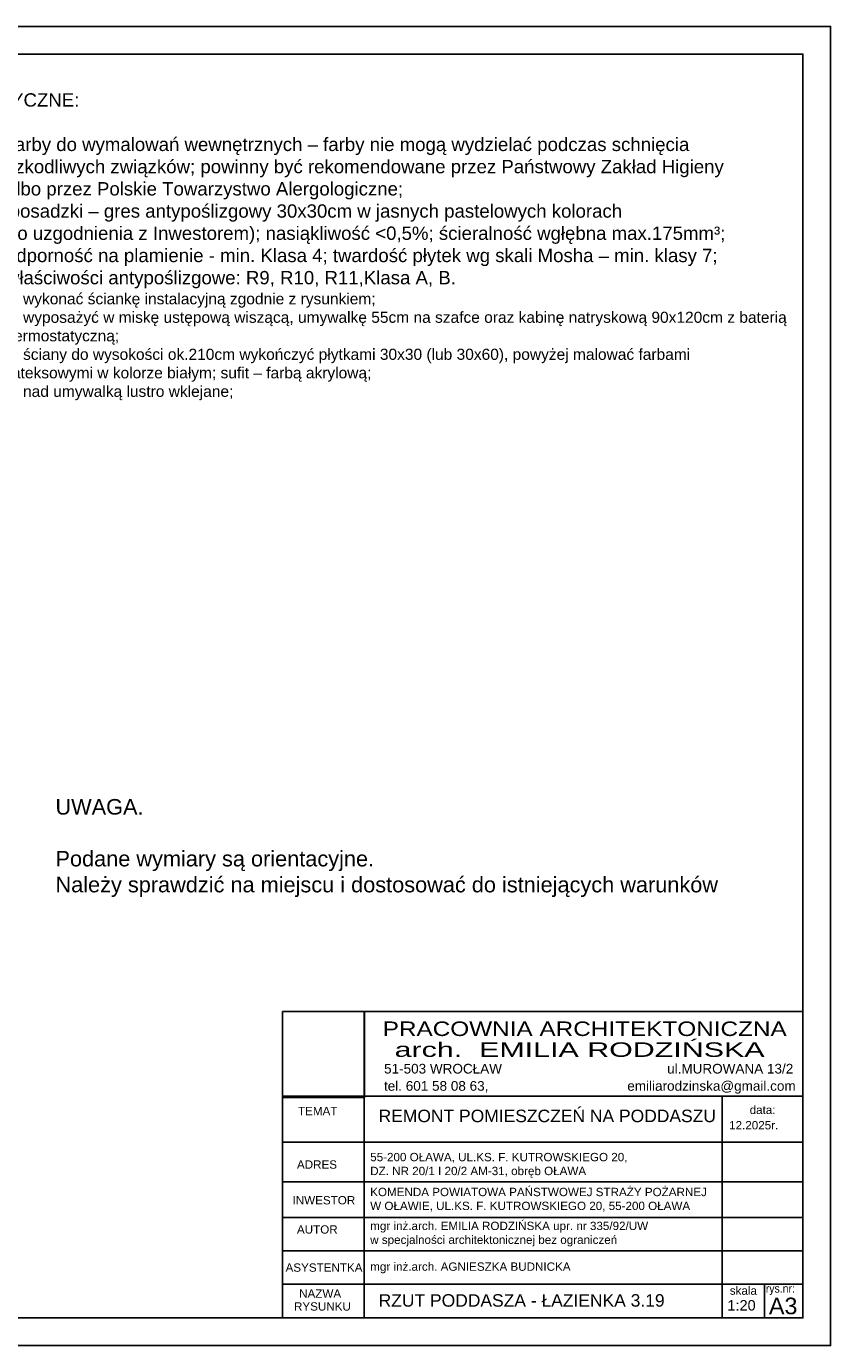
# Model space of a CAD drawing. Header units: millimetres. Extents: x 163776 to 165488, y 6605 to 7199.
# Tile 3 of 7: x 164253 to 164616, y 6605 to 7199. Entities that reach past the tile are written whole.
import ezdxf

# ---------------------------------------------------------------- set-up
doc = ezdxf.new("R2010")
doc.units = ezdxf.units.MM
doc.header["$LTSCALE"] = 50
doc.layers.add('A_OPIS', color=7, linetype='Continuous')
doc.styles.add('ARIAL', font='arial.ttf')
picture_1 = doc.add_image_def('image1.jpg', size_in_pixel=(398, 416))

msp = doc.modelspace()

# ---------------------------------------------------------------- linework, layer by layer
at = {"layer": 'A_OPIS'}
for p, q in [((164603.17, 6755.27), (164368.76, 6755.27)), ((164368.76, 6755.27), (164368.76, 6617.3)), ((164405.56, 6755.27), (164405.56, 6617.3)), ((164603.17, 6617.3), (164603.17, 6755.27)), ((164603.17, 6717.15), (164368.76, 6717.15)), ((164566.85, 6717.15), (164566.85, 6617.3)), ((164566.85, 6696.42), (164368.76, 6696.42)), ((164603.17, 6696.42), (164566.85, 6696.42)), ((164603.17, 6678.55), (164368.76, 6678.55)), ((164603.17, 6662.47), (164368.76, 6662.47)), ((164603.17, 6647.47), (164368.76, 6647.47)), ((164603.17, 6647.47), (164368.76, 6647.47)), ((164603.17, 6632.47), (164368.76, 6632.47)), ((164585.88, 6632.47), (164585.88, 6617.3)), ((164603.17, 6617.3), (164368.76, 6617.3)), ((164603.17, 6617.3), (164368.76, 6617.3)), ((164603.17, 6617.3), (164368.76, 6617.3)), ((164603.17, 6617.3), (164368.76, 6617.3))]:
    msp.add_line(p, q, dxfattribs=at)
at = {"layer": 'A_OPIS', "ltscale": 0.5}
msp.add_lwpolyline([(163775.67, 7198.8), (163775.67, 6604.8), (164615.67, 6604.8), (164615.67, 7198.8), (163775.67, 7198.8)], dxfattribs=at)
msp.add_lwpolyline([(163808.17, 7186.3), (163808.17, 6617.3), (164603.17, 6617.3), (164603.17, 7186.3)], close=True, dxfattribs=at)

# ---------------------------------------------------------------- texts
at = {"layer": 'A_OPIS', "style": 'ARIAL'}
for s, height, width, p in [('PRACOWNIA ARCHITEKTONICZNA', 6.534, 1.2, (164413.96, 6744.21)), ('arch.  EMILIA RODZIŃSKA', 6.534, 1.5, (164419.32, 6734.81)), ('data:', 3.75, 1, (164579.21, 6709.09)), ('12.2025r.', 3.75, 1, (164569.96, 6702.16)), ('skala', 3.75, 1, (164570.26, 6627.7)), ('rys.nr:', 3.75, 0.9, (164586.49, 6628.66))]:
    msp.add_text(s, height=height, dxfattribs=dict(at, width=width)).set_placement(p)
for s, height, p in [('51-503 WROCŁAW                                            ul.MUROWANA 13/2', 4.356, (164414.58, 6727.31)), ('tel. 601 58 08 63,                                     emiliarodzinska@gmail.com', 4.356, (164414.53, 6719.56)), ('TEMAT', 3.75, (164375.82, 6708.54)), ('ADRES', 3.75, (164375.34, 6684.47)), ('INWESTOR', 3.75, (164373.36, 6668.39)), ('AUTOR', 3.75, (164375.34, 6655.23)), ('ASYSTENTKA', 3.75, (164370.21, 6638.06)), ('NAZWA ', 3.75, (164376.33, 6626.34)), ('RYSUNKU', 3.75, (164374.02, 6620.56)), (' 1:20', 4.688, (164567.36, 6620.6)), ('A3', 7.5, (164587.9, 6618.92))]:
    msp.add_text(s, height=height, dxfattribs=at).set_placement(p)
at = {"layer": 'A_OPIS', "attachment_point": 1, "style": 'ARIAL'}
for s, insert, char_height, width in [('WYTYCZNE:\\P\\P\\pxi-3,l3,t3;{\\fSymbol|b0|i0|c2|p18;·^I}farby do wymalowań wewnętrznych – farby nie mogą wydzielać podczas schnięcia \\P\\pi0,l0,tz;       szkodliwych związków; powinny być rekomendowane przez Państwowy Zakład Higieny \\P       albo przez Polskie Towarzystwo Alergologiczne; \\P\\pi-3,l3,t3;{\\fSymbol|b0|i0|c2|p18;·^I}posadzki – gres antypoślizgowy 30x30cm w jasnych pastelowych kolorach \\P\\pi0,l0,tz;      (do uzgodnienia z Inwestorem); nasiąkliwość <0,5%; ścieralność wgłębna max.175mm³; \\P       odporność na plamienie - min. Klasa 4; twardość płytek wg skali Mosha – min. klasy 7; \\P       właściwości antypoślizgowe: R9, R10, R11,Klasa A, B. {\\fLiberation Serif|b0|i0|c238|p18;\\P\\pi-1.5,l3,sa0.41667;\\fSymbol|b0|i0|c2|p18;\\H0.83333x;\uf0b7^I\\fArial|b0|i0|c128|p34;wykona\\fArial|b0|i0|c238|p34;ć ś\\fArial|b0|i0|c128|p34;ciank\\fArial|b0|i0|c238|p34;ę \\fArial|b0|i0|c128|p34;instalacyjn\\fArial|b0|i0|c238|p34;ą \\fArial|b0|i0|c128|p34;zgodnie z rysunkiem\\fArial|b0|i0|c238|p34;;\\P\\fSymbol|b0|i0|c2|p18;\uf0b7^I\\fArial|b0|i0|c128|p34;wyposa\\fArial|b0|i0|c238|p34;ż\\fArial|b0|i0|c128|p34;y\\fArial|b0|i0|c238|p34;ć \\fArial|b0|i0|c128|p34;w misk\\fArial|b0|i0|c238|p34;ę \\fArial|b0|i0|c128|p34;ust\\fArial|b0|i0|c238|p34;ę\\fArial|b0|i0|c128|p34;pow\\fArial|b0|i0|c238|p34;ą \\fArial|b0|i0|c128|p34;wisz\\fArial|b0|i0|c238|p34;ą\\fArial|b0|i0|c128|p34;c\\fArial|b0|i0|c238|p34;ą\\fArial|b0|i0|c128|p34;, umywalk\\fArial|b0|i0|c238|p34;ę 55cm \\fArial|b0|i0|c128|p34;na szafce oraz kabin\\fArial|b0|i0|c238|p34;ę \\fArial|b0|i0|c128|p34;natryskow\\fArial|b0|i0|c238|p34;ą \\fArial|b0|i0|c128|p34;90x120cm z bateri\\fArial|b0|i0|c238|p34;ą \\fArial|b0|i0|c128|p34;termostatyczn\\fArial|b0|i0|c238|p34;ą\\fArial|b0|i0|c128|p34;; \\fLiberation Serif|b0|i0|c238|p18;\\H1.2x;\\P\\fSymbol|b0|i0|c2|p18;\\H0.83333x;\uf0b7^I\\fArial|b0|i0|c238|p34;ś\\fArial|b0|i0|c128|p34;ciany do wysoko\\fArial|b0|i0|c238|p34;ś\\fArial|b0|i0|c128|p34;ci ok.210cm wyko\\fArial|b0|i0|c238|p34;ń\\fArial|b0|i0|c128|p34;czy\\fArial|b0|i0|c238|p34;ć \\fArial|b0|i0|c128|p34;p\\fArial|b0|i0|c238|p34;ł\\fArial|b0|i0|c128|p34;ytkami 30x30 (lub 30x60), powy\\fArial|b0|i0|c238|p34;ż\\fArial|b0|i0|c128|p34;ej malowa\\fArial|b0|i0|c238|p34;ć \\fArial|b0|i0|c128|p34;farbami \\fArial|b0|i0|c238|p34;\\P\\pi0,l0,s*;         \\fArial|b0|i0|c128|p34;lateksowymi w kolorze bia\\fArial|b0|i0|c238|p34;ł\\fArial|b0|i0|c128|p34;ym; sufit – farb\\fArial|b0|i0|c238|p34;ą \\fArial|b0|i0|c128|p34;akrylow\\fArial|b0|i0|c238|p34;ą\\fArial|b0|i0|c128|p34;;\\fLiberation Serif|b0|i0|c238|p18;\\H1.2x;\\P\\pi-1.5,l3,sa0.41667;\\fSymbol|b0|i0|c2|p18;\\H0.83333x;\uf0b7^I\\fArial|b0|i0|c128|p34;nad umywalk\\fArial|b0|i0|c238|p34;ą \\fArial|b0|i0|c128|p34;lustro wklejane; }', (164227.99, 7168.68), 6, 390.3775), ('\\A1;\\P55-200 OŁAWA, UL.KS. F. KUTROWSKIEGO 20, \\PDZ. NR 20/1 I 20/2 AM-31, obręb OŁAWA', (164408.33, 6697.82), 3.75, 753.1141), ('\\A1;KOMENDA POWIATOWA PAŃSTWOWEJ STRAŻY POŻARNEJ\\PW OŁAWIE, UL.KS. F. KUTROWSKIEGO 20, 55-200 OŁAWA', (164408.33, 6675.85), 3.75, 753.1141), ('\\A1;mgr inż.arch. EMILIA RODZIŃSKA upr. nr 335/92/UW\\Pw specjalności architektonicznej bez ograniczeń ', (164408.33, 6660.59), 3.75, 753.1141), ('\\A1;mgr inż.arch. AGNIESZKA BUDNICKA', (164408.33, 6642.25), 3.75, 753.1141), (' RZUT PODDASZA - ŁAZIENKA 3.19', (164409.94, 6627.96), 5.625, 654.7881)]:
    msp.add_mtext(s, dxfattribs=dict(at, insert=insert, char_height=char_height, width=width))
for s, width, gutter_width, insert, char_height in [('UWAGA.\\P\\PPodane wymiary są orientacyjne. \\PNależy sprawdzić na miejscu i dostosować do istniejących warunków', 390.3775, 20, (164266.6, 6850.9), 7), ('REMONT POMIESZCZEŃ NA PODDASZU', 171.2957, 0.133, (164412.11, 6711.04), 5.625)]:
    msp.add_mtext_dynamic_manual_height_columns(s, width=width, gutter_width=gutter_width, heights=[0], dxfattribs=dict(at, insert=insert, char_height=char_height))

# ---------------------------------------------------------------- pictures from other files: only their frames are drawn
at = {"layer": 'A_OPIS', "ltscale": 3}
image = msp.add_image(picture_1, insert=(164368.76, 6716.55), size_in_units=(37.05, 38.72), dxfattribs=at)
image.dxf.flags = 7

doc.saveas('drawing.dxf')
